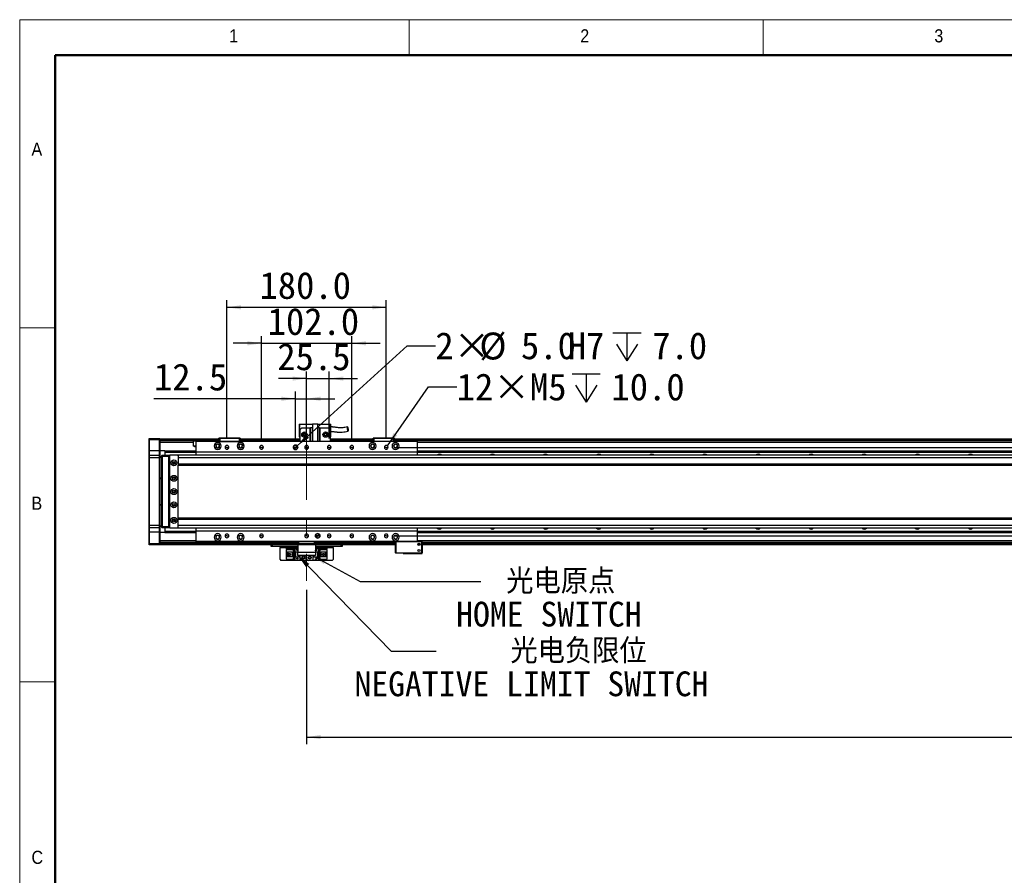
# Model space of a CAD drawing. Header units: millimetres. Extents: x 40 to 3320, y 40 to 2336.
# Tile 3 of 9: x 40 to 1152, y 1369 to 2336. Entities that reach past the tile are written whole.
import ezdxf

# ---------------------------------------------------------------- set-up
doc = ezdxf.new("R2010")
doc.units = ezdxf.units.MM
doc.header["$LTSCALE"] = 8
doc.linetypes.add('CENTERX2', pattern=[20.32, 12.7, -2.54, 2.54, -2.54])
doc.layers.add('DIMNS', color=7, linetype='Continuous')
doc.styles.add('SLDTEXTSTYLE1', font='Gothic.ttf', dxfattribs={"width": 0.913})
doc.styles.add('SLDTEXTSTYLE8', font='txt')
doc.styles.add('SLDTEXTSTYLE9', font='txt', dxfattribs={"bigfont": 'bigfont'})
doc.dimstyles.new('SLDDIMSTYLE0', dxfattribs={"dimtxt": 30.4, "dimasz": 16, "dimexe": 0, "dimexo": 0.0625, "dimgap": 7.6, "dimtad": 2, "dimdec": 1, "dimrnd": 1e-09, "dimzin": 4, "dimdsep": 46, "dimtxsty": 'SLDTEXTSTYLE8', "dimsah": 1, "dimcen": 0.09, "dimadec": 0, "dimazin": 1, "dimtfac": 1, "dimtdec": 1, "dimtofl": 0, "dimtmove": 0, "dimatfit": 3, "dimfxl": 0, "dimfrac": 2, "dimtolj": 1, "dimtzin": 12, "dimarcsym": 0})
doc.dimstyles.new('SLDDIMSTYLE1', dxfattribs={"dimtxt": 30.4, "dimasz": 16, "dimexe": 0, "dimexo": 0.0625, "dimgap": 7.6, "dimtad": 2, "dimdec": 1, "dimrnd": 1e-09, "dimzin": 4, "dimdsep": 46, "dimtxsty": 'SLDTEXTSTYLE8', "dimsah": 1, "dimcen": 0.09, "dimadec": 0, "dimazin": 1, "dimtfac": 1, "dimtdec": 1, "dimtmove": 0, "dimatfit": 0, "dimfxl": 0, "dimfrac": 2, "dimtolj": 1, "dimtzin": 12, "dimarcsym": 0})
doc.dimstyles.new('SLDDIMSTYLE2', dxfattribs={"dimtxt": 0.18, "dimasz": 16, "dimexe": 0, "dimexo": 0.0625, "dimgap": 0, "dimtad": 0, "dimtih": 1, "dimtoh": 1, "dimdec": 0, "dimrnd": 1e-09, "dimzin": 0, "dimdsep": 46, "dimtxsty": 'Standard', "dimsah": 1, "dimcen": 0.09, "dimadec": 0, "dimazin": 0, "dimtfac": 16, "dimtdec": 0, "dimtofl": 0, "dimtmove": 0, "dimatfit": 3, "dimfxl": 0, "dimfrac": 2, "dimtolj": 1, "dimtzin": 0, "dimarcsym": 0})
doc.dimstyles.new('SLDDIMSTYLE3', dxfattribs={"dimtxt": 30.4, "dimasz": 16, "dimexe": 0, "dimexo": 0.0625, "dimgap": 7.6, "dimtad": 2, "dimdec": 1, "dimrnd": 1e-09, "dimzin": 12, "dimdsep": 46, "dimtxsty": 'SLDTEXTSTYLE8', "dimsah": 1, "dimcen": 0.09, "dimadec": 0, "dimazin": 3, "dimtfac": 1, "dimtdec": 1, "dimtmove": 0, "dimatfit": 0, "dimfxl": 0, "dimfrac": 2, "dimtolj": 1, "dimtzin": 12, "dimarcsym": 0})
doc.dimstyles.new('SLDDIMSTYLE7', dxfattribs={"dimtxt": 30.4, "dimasz": 16, "dimexe": 0, "dimexo": 0.0625, "dimgap": 7.6, "dimtad": 0, "dimtih": 1, "dimtoh": 1, "dimdec": 1, "dimrnd": 1e-09, "dimzin": 4, "dimdsep": 46, "dimtxsty": 'SLDTEXTSTYLE8', "dimsah": 1, "dimcen": 0, "dimadec": 0, "dimazin": 1, "dimtfac": 1, "dimtdec": 1, "dimtofl": 0, "dimtmove": 0, "dimatfit": 3, "dimfxl": 0, "dimfrac": 2, "dimtolj": 1, "dimtzin": 12, "dimarcsym": 0})
doc.dimstyles.new('SLDDIMSTYLE8', dxfattribs={"dimtxt": 30.4, "dimasz": 16, "dimexe": 0, "dimexo": 0.0625, "dimgap": 7.6, "dimtad": 0, "dimtih": 1, "dimtoh": 1, "dimdec": 1, "dimrnd": 1e-09, "dimzin": 12, "dimdsep": 46, "dimtxsty": 'SLDTEXTSTYLE8', "dimsah": 1, "dimcen": 0, "dimadec": 0, "dimazin": 3, "dimtfac": 1, "dimtdec": 1, "dimtofl": 0, "dimtmove": 0, "dimatfit": 3, "dimfxl": 0, "dimfrac": 2, "dimtolj": 1, "dimtzin": 12, "dimarcsym": 0})

# ---------------------------------------------------------------- blocks, each defined once
blk = doc.blocks.new('_D_22')
at = {"layer": 'DIMNS'}
for p, q in [((313.2, 1970.4), (281.2, 1970.4)), ((313.2, 1863), (313.2, 1978.4)), ((313.2, 1970.4), (415.2, 1970.4)), ((415.2, 1863), (415.2, 1978.4)), ((415.2, 1970.4), (447.2, 1970.4))]:
    blk.add_line(p, q, dxfattribs=at)
for points in [[(313.2, 1970.4), (297.2, 1972.8), (297.2, 1968)], [(415.2, 1970.4), (431.2, 1968), (431.2, 1972.8)]]:
    blk.add_solid(points, dxfattribs=at)
at = {"layer": 'DIMNS', "insert": (320.1, 2010.3), "char_height": 30.4, "attachment_point": 1, "style": 'SLDTEXTSTYLE8'}
blk.add_mtext('102.0', dxfattribs=at)
blk = doc.blocks.new('_D_23')
at = {"layer": 'DIMNS'}
for p, q in [((274.2, 1863), (274.2, 2019.1)), ((454.2, 1863), (454.2, 2019.1)), ((274.2, 2011.1), (454.2, 2011.1))]:
    blk.add_line(p, q, dxfattribs=at)
for points in [[(274.2, 2011.1), (290.2, 2008.7), (290.2, 2013.5)], [(454.2, 2011.1), (438.2, 2013.5), (438.2, 2008.7)]]:
    blk.add_solid(points, dxfattribs=at)
at = {"layer": 'DIMNS', "insert": (310.9, 2051), "char_height": 30.4, "attachment_point": 1, "style": 'SLDTEXTSTYLE8'}
blk.add_mtext('180.0', dxfattribs=at)
blk = doc.blocks.new('_D_24')
at = {"layer": 'DIMNS'}
for p, q in [((2542.2, 1852.9), (2542.2, 1884.9)), ((464.3, 1852.9), (2550.2, 1852.9)), ((2542.2, 1852.9), (2542.2, 1752.9)), ((464.3, 1752.9), (2550.2, 1752.9)), ((2542.2, 1752.9), (2542.2, 1720.9))]:
    blk.add_line(p, q, dxfattribs=at)
for points in [[(2542.2, 1852.9), (2544.6, 1868.9), (2539.8, 1868.9)], [(2542.2, 1752.9), (2539.8, 1736.9), (2544.6, 1736.9)]]:
    blk.add_solid(points, dxfattribs=at)
at = {"layer": 'DIMNS', "insert": (2502.3, 1754.3), "char_height": 30.4, "attachment_point": 1, "rotation": 90, "style": 'SLDTEXTSTYLE8'}
blk.add_mtext('100.0', dxfattribs=at)
blk = doc.blocks.new('SW_SYMBOL_HOLE_DEPTH')
at = {"layer": 'DIMNS', "color": 0}
for p, q in [((0, 7000), (6400, 7000)), ((3200, 7000), (3200, 600)), ((800, 4440), (3200, 600)), ((5600, 4440), (3200, 600))]:
    blk.add_line(p, q, dxfattribs=at)
blk = doc.blocks.new('_D_25')
at = {"layer": 'DIMNS'}
for p, q in [((353.5, 1854.6), (477.6, 1967.7)), ((477.6, 1967.7), (509.6, 1967.7))]:
    blk.add_line(p, q, dxfattribs=at)
blk.add_solid([(353.5, 1854.6), (366.9, 1863.6), (363.7, 1867.1)], dxfattribs=at)
at = {"layer": 'DIMNS', "xscale": 0.004985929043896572, "yscale": 0.004985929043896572, "zscale": 0.004985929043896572}
blk.add_blockref('SW_SYMBOL_HOLE_DEPTH', (710.1, 1947.5), dxfattribs=at)
at = {"layer": 'DIMNS', "char_height": 30.4, "attachment_point": 1, "style": 'SLDTEXTSTYLE8'}
for s, insert in [('2×', (509.6, 1982.9)), ('%%c', (559.3, 1982.6)), ('5.0', (606.3, 1982.9)), ('H7', (659.2, 1982.9)), ('7.0', (754.6, 1982.9))]:
    blk.add_mtext(s, dxfattribs=dict(at, insert=insert))
blk = doc.blocks.new('_D_26')
at = {"layer": 'DIMNS'}
for p, q in [((455.4, 1854.6), (501.7, 1921.1)), ((501.7, 1921.1), (533.7, 1921.1))]:
    blk.add_line(p, q, dxfattribs=at)
blk.add_solid([(455.4, 1854.6), (466.5, 1866.4), (462.5, 1869.1)], dxfattribs=at)
at = {"layer": 'DIMNS', "xscale": 0.004985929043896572, "yscale": 0.004985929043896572, "zscale": 0.004985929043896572}
blk.add_blockref('SW_SYMBOL_HOLE_DEPTH', (664, 1901), dxfattribs=at)
at = {"layer": 'DIMNS', "char_height": 30.4, "attachment_point": 1, "style": 'SLDTEXTSTYLE8'}
for s, insert in [('12×M5', (533.7, 1936.4)), ('10.0', (708.5, 1936.4))]:
    blk.add_mtext(s, dxfattribs=dict(at, insert=insert))
blk = doc.blocks.new('_D_27')
at = {"layer": 'DIMNS'}
for p, q in [((364.2, 1863), (364.2, 1938.6)), ((389.7, 1863), (389.7, 1938.6)), ((364.2, 1930.6), (332.2, 1930.6)), ((364.2, 1930.6), (389.7, 1930.6)), ((389.7, 1930.6), (421.7, 1930.6))]:
    blk.add_line(p, q, dxfattribs=at)
for points in [[(364.2, 1930.6), (348.2, 1933), (348.2, 1928.2)], [(389.7, 1930.6), (405.7, 1928.2), (405.7, 1933)]]:
    blk.add_solid(points, dxfattribs=at)
at = {"layer": 'DIMNS', "insert": (331, 1970.5), "char_height": 30.4, "attachment_point": 1, "style": 'SLDTEXTSTYLE8'}
blk.add_mtext('25.5', dxfattribs=at)
blk = doc.blocks.new('_D_28')
at = {"layer": 'DIMNS'}
for p, q in [((351.7, 1863), (351.7, 1915.8)), ((364.2, 1905.2), (364.2, 1915.8)), ((351.7, 1907.8), (191.7, 1907.8)), ((351.7, 1907.8), (364.2, 1907.8)), ((364.2, 1907.8), (396.2, 1907.8))]:
    blk.add_line(p, q, dxfattribs=at)
for points in [[(351.7, 1907.8), (335.7, 1910.2), (335.7, 1905.4)], [(364.2, 1907.8), (380.2, 1905.4), (380.2, 1910.2)]]:
    blk.add_solid(points, dxfattribs=at)
at = {"layer": 'DIMNS', "insert": (191.7, 1947.6), "char_height": 30.4, "attachment_point": 1, "style": 'SLDTEXTSTYLE8'}
blk.add_mtext('12.5', dxfattribs=at)
blk = doc.blocks.new('_D_34')
at = {"layer": 'DIMNS'}
for p, q in [((2284.2, 1705.2), (2284.2, 1517.6)), ((364.2, 1691.8), (364.2, 1517.6)), ((364.2, 1525.6), (2284.2, 1525.6))]:
    blk.add_line(p, q, dxfattribs=at)
for points in [[(364.2, 1525.6), (380.2, 1523.2), (380.2, 1528)], [(2284.2, 1525.6), (2268.2, 1528), (2268.2, 1523.2)]]:
    blk.add_solid(points, dxfattribs=at)
at = {"layer": 'DIMNS', "insert": (1263.5, 1565.5), "char_height": 30.4, "attachment_point": 1, "style": 'SLDTEXTSTYLE8'}
blk.add_mtext('1920.0', dxfattribs=at)
blk = doc.blocks.new('SW_NOTE_8')
at = {"layer": 'DIMNS', "color": 0, "char_height": 28, "attachment_point": 2}
for s, insert, style in [(' 光电原点', (77.9, 14.1), 'SLDTEXTSTYLE9'), ('HOME SWITCH', (77, -22.9), 'SLDTEXTSTYLE8')]:
    blk.add_mtext(s, dxfattribs=dict(at, insert=insert, style=style))
blk = doc.blocks.new('SW_NOTE_9')
at = {"layer": 'DIMNS', "color": 0, "char_height": 28, "attachment_point": 2}
for s, insert, style in [('    光电负限位', (110.9, 14.3), 'SLDTEXTSTYLE9'), ('NEGATIVE LIMIT SWITCH', (107.6, -22.8), 'SLDTEXTSTYLE8')]:
    blk.add_mtext(s, dxfattribs=dict(at, insert=insert, style=style))
blk = doc.blocks.new('SW_DOWELSYMBOL_3')
at = {"linetype": 'Continuous', "lineweight": 18}
h = blk.add_hatch(color=0, dxfattribs=at)
edge = h.paths.add_edge_path(flags=0)
edge.add_arc((0, 0), 2.5, 180, 270)
edge.add_line((0, -2.5), (0, 0))
edge.add_line((0, 0), (-2.5, 0))
h = blk.add_hatch(color=0, dxfattribs=at)
edge = h.paths.add_edge_path(flags=0)
edge.add_arc((0, 0), 2.5, 0, 90)
edge.add_line((0, 2.5), (0, 0))
edge.add_line((0, 0), (2.5, 0))
at = {"layer": 'DIMNS', "color": 0}
blk.add_circle((0, 0), 2.5, dxfattribs=at)
blk = doc.blocks.new('SW_DOWELSYMBOL_4')
at = {"linetype": 'Continuous', "lineweight": 18}
h = blk.add_hatch(color=0, dxfattribs=at)
edge = h.paths.add_edge_path(flags=0)
edge.add_arc((0, 0), 2.5, 180, 270)
edge.add_line((0, -2.5), (0, 0))
edge.add_line((0, 0), (-2.5, 0))
h = blk.add_hatch(color=0, dxfattribs=at)
edge = h.paths.add_edge_path(flags=0)
edge.add_arc((0, 0), 2.5, 0, 90)
edge.add_line((0, 2.5), (0, 0))
edge.add_line((0, 0), (2.5, 0))
at = {"layer": 'DIMNS', "color": 0}
blk.add_circle((0, 0), 2.5, dxfattribs=at)

msp = doc.modelspace()

# ---------------------------------------------------------------- linework, layer by layer
at = {"color": 7, "linetype": 'Continuous', "lineweight": 18}
for p, q in [((3320, 2336), (40, 2336)), ((40, 2336), (40, 40)), ((480, 2296), (480, 2336)), ((880, 2336), (880, 2296)), ((80, 2296), (3280, 2296)), ((80, 2296), (80, 80)), ((80, 1988), (40, 1988)), ((40, 1588), (80, 1588))]:
    msp.add_line(p, q, dxfattribs=at)
at = {"color": 7, "linetype": 'Continuous', "lineweight": 50}
for p, q in [((3280, 2296), (80, 2296)), ((80, 2296), (80, 80))]:
    msp.add_line(p, q, dxfattribs=at)
at = {"color": 7, "linetype": 'Continuous', "lineweight": 25}
for p, q in [((355.65, 1879.19), (356.65, 1879.19)), ((355.65, 1879.19), (355.65, 1864.79)), ((356.65, 1872.79), (356.65, 1879.19)), ((356.65, 1879.19), (370.65, 1879.19)), ((358.65, 1874.79), (356.65, 1872.79)), ((356.65, 1872.79), (356.65, 1859.39)), ((358.65, 1874.79), (368.15, 1874.79)), ((368.15, 1859.39), (368.15, 1874.79)), ((368.15, 1874.79), (368.65, 1874.79)), ((368.65, 1874.79), (368.65, 1859.39)), ((370.65, 1874.79), (368.65, 1874.79)), ((370.65, 1879.39), (370.65, 1859.39)), ((370.65, 1879.39), (376.65, 1879.39)), ((376.65, 1859.39), (376.65, 1879.39)), ((376.65, 1879.19), (390.65, 1879.19)), ((378.65, 1874.79), (376.65, 1874.79)), ((378.65, 1859.39), (378.65, 1874.79)), ((378.65, 1874.79), (379.15, 1874.79)), ((379.15, 1874.79), (388.65, 1874.79)), ((379.15, 1874.79), (379.15, 1859.39)), ((390.65, 1872.79), (388.65, 1874.79)), ((390.65, 1879.19), (391.65, 1879.19)), ((390.65, 1879.19), (390.65, 1872.79)), ((390.65, 1872.79), (390.65, 1859.39)), ((391.65, 1864.79), (391.65, 1879.19)), ((186.15, 1862.59), (186.45, 1862.89)), ((186.15, 1861.39), (186.15, 1862.59)), ((186.15, 1861.39), (186.45, 1861.39)), ((186.15, 1848.89), (186.15, 1861.39)), ((186.45, 1862.89), (186.45, 1861.39)), ((186.45, 1862.89), (197.85, 1862.89)), ((186.45, 1861.39), (186.45, 1848.89)), ((197.85, 1861.39), (186.45, 1861.39)), ((197.85, 1861.39), (197.85, 1862.89)), ((197.85, 1862.89), (198.15, 1862.59)), ((197.85, 1848.89), (197.85, 1861.39)), ((197.85, 1861.39), (198.15, 1861.39)), ((198.15, 1862.59), (198.15, 1861.39)), ((198.15, 1862.39), (265.15, 1862.39)), ((198.15, 1861.39), (198.15, 1848.89)), ((265.15, 1860.39), (198.15, 1860.39)), ((236.52, 1858.39), (198.15, 1858.39)), ((236.52, 1854.29), (236.52, 1858.39)), ((489.15, 1859.39), (239.15, 1859.39)), ((239.15, 1859.39), (239.15, 1847.39)), ((265.15, 1863.09), (265.45, 1863.39)), ((265.15, 1859.39), (265.15, 1863.09)), ((266.15, 1863.09), (265.15, 1863.09)), ((266.15, 1859.39), (265.15, 1859.39)), ((265.15, 1859.39), (265.15, 1859.39)), ((265.45, 1863.39), (266.28, 1863.39)), ((266.15, 1863.09), (266.28, 1863.39)), ((266.15, 1863.09), (266.15, 1859.39)), ((288.15, 1863.09), (266.15, 1863.09)), ((266.15, 1859.39), (288.15, 1859.39)), ((266.28, 1863.39), (288.03, 1863.39)), ((288.15, 1863.09), (288.03, 1863.39)), ((288.03, 1863.39), (288.85, 1863.39)), ((288.15, 1859.39), (288.15, 1863.09)), ((289.15, 1863.09), (288.15, 1863.09)), ((289.15, 1859.39), (288.15, 1859.39)), ((288.85, 1863.39), (289.15, 1863.09)), ((289.15, 1863.09), (289.15, 1859.39)), ((289.15, 1862.39), (356.65, 1862.39)), ((356.65, 1860.39), (289.15, 1860.39)), ((289.15, 1859.39), (289.15, 1859.39)), ((304.15, 1862.69), (356.65, 1862.69)), ((304.15, 1862.69), (304.15, 1862.49)), ((304.15, 1862.49), (356.65, 1862.49)), ((304.15, 1862.39), (304.15, 1862.49)), ((355.65, 1864.79), (356.65, 1864.79)), ((390.65, 1864.79), (391.65, 1864.79)), ((390.65, 1862.69), (439.15, 1862.69)), ((390.65, 1862.49), (439.15, 1862.49)), ((390.65, 1862.39), (439.15, 1862.39)), ((439.15, 1860.39), (390.65, 1860.39)), ((439.15, 1863.09), (439.45, 1863.39)), ((439.15, 1859.39), (439.15, 1863.09)), ((440.15, 1863.09), (439.15, 1863.09)), ((439.45, 1863.39), (440.28, 1863.39)), ((440.15, 1863.09), (440.28, 1863.39)), ((440.15, 1863.09), (440.15, 1859.39)), ((462.15, 1863.09), (440.15, 1863.09)), ((440.28, 1863.39), (462.03, 1863.39)), ((462.15, 1863.09), (462.03, 1863.39)), ((462.03, 1863.39), (462.85, 1863.39)), ((462.15, 1859.39), (462.15, 1863.09)), ((463.15, 1863.09), (462.15, 1863.09)), ((462.85, 1863.39), (463.15, 1863.09)), ((463.15, 1863.09), (463.15, 1859.39)), ((463.15, 1862.69), (2185.15, 1862.69)), ((463.15, 1862.49), (2185.15, 1862.49)), ((463.15, 1862.39), (2185.15, 1862.39)), ((2185.15, 1860.39), (463.15, 1860.39)), ((489.15, 1859.39), (489.15, 1847.39)), ((186.15, 1848.89), (186.45, 1848.89)), ((186.15, 1843.59), (186.15, 1848.89)), ((186.45, 1848.89), (186.45, 1843.89)), ((197.85, 1848.89), (186.45, 1848.89)), ((197.85, 1843.89), (197.85, 1848.89)), ((197.85, 1848.89), (198.15, 1848.89)), ((198.15, 1848.89), (198.15, 1843.59)), ((204.15, 1848.89), (198.15, 1848.89)), ((204.15, 1848.89), (239.15, 1848.89)), ((204.15, 1848.89), (204.15, 1848.6)), ((204.15, 1848.6), (239.15, 1848.6)), ((204.15, 1848.6), (204.15, 1847.7)), ((204.15, 1847.7), (239.15, 1847.7)), ((204.15, 1847.7), (204.15, 1847.41)), ((204.15, 1847.41), (239.15, 1847.41)), ((204.15, 1847.41), (204.15, 1843.89)), ((239.15, 1854.29), (236.52, 1854.29)), ((489.15, 1847.39), (239.15, 1847.39)), ((239.15, 1847.39), (239.15, 1843.89)), ((274.15, 1852.89), (272.05, 1852.89)), ((274.15, 1852.89), (276.25, 1852.89)), ((313.15, 1852.89), (311.05, 1852.89)), ((313.15, 1852.89), (315.25, 1852.89)), ((351.65, 1852.89), (349.15, 1852.89)), ((351.65, 1852.89), (354.15, 1852.89)), ((364.15, 1852.89), (362.05, 1852.89)), ((364.15, 1852.89), (366.25, 1852.89)), ((389.65, 1852.89), (387.55, 1852.89)), ((389.65, 1852.89), (391.75, 1852.89)), ((415.15, 1852.89), (413.05, 1852.89)), ((415.15, 1852.89), (417.25, 1852.89)), ((454.15, 1852.89), (452.05, 1852.89)), ((454.15, 1852.89), (456.25, 1852.89)), ((489.15, 1848.89), (2159.15, 1848.89)), ((489.15, 1848.6), (2159.15, 1848.6)), ((489.15, 1847.7), (2159.15, 1847.7)), ((489.15, 1847.41), (2159.15, 1847.41)), ((489.15, 1847.39), (489.15, 1843.89)), ((186.45, 1843.89), (186.15, 1843.59)), ((186.15, 1840.89), (186.15, 1843.59)), ((186.15, 1764.89), (186.15, 1840.89)), ((186.45, 1840.89), (186.15, 1840.89)), ((186.45, 1843.89), (186.45, 1840.89)), ((186.45, 1843.89), (197.85, 1843.89)), ((186.45, 1840.89), (186.45, 1764.89)), ((197.85, 1840.89), (186.45, 1840.89)), ((197.85, 1840.89), (197.85, 1843.89)), ((197.85, 1843.89), (198.15, 1843.59)), ((197.85, 1764.89), (197.85, 1840.89)), ((197.85, 1840.89), (198.15, 1840.89)), ((198.15, 1843.59), (198.15, 1840.89)), ((198.15, 1842.39), (200.65, 1842.39)), ((200.65, 1841.39), (198.15, 1841.39)), ((198.15, 1840.89), (198.15, 1764.89)), ((200.65, 1843.59), (200.95, 1843.89)), ((200.65, 1842.39), (200.65, 1843.59)), ((200.65, 1763.39), (200.65, 1842.39)), ((200.65, 1842.39), (200.95, 1842.39)), ((200.95, 1843.89), (200.95, 1842.39)), ((200.95, 1843.89), (208.15, 1843.89)), ((200.95, 1842.39), (200.95, 1763.39)), ((208.15, 1842.39), (200.95, 1842.39)), ((208.15, 1843.89), (208.15, 1842.39)), ((208.15, 1843.89), (209.65, 1843.89)), ((209.35, 1843.59), (208.15, 1843.59)), ((208.15, 1842.39), (208.15, 1763.39)), ((209.15, 1841.89), (208.65, 1841.89)), ((208.65, 1841.89), (208.65, 1763.89)), ((209.65, 1843.89), (209.15, 1843.39)), ((209.15, 1843.39), (209.15, 1762.39)), ((218.65, 1843.89), (209.65, 1843.89)), ((215.3, 1835.89), (213.01, 1835.89)), ((219.15, 1843.39), (218.65, 1843.89)), ((2429.65, 1843.89), (219.15, 1843.89)), ((219.15, 1843.89), (219.15, 1843.39)), ((219.15, 1843.25), (219.15, 1843.39)), ((219.15, 1843.25), (219.15, 1840.89)), ((2430.15, 1840.89), (219.15, 1840.89)), ((219.15, 1840.89), (219.15, 1833.89)), ((2430.15, 1833.89), (219.15, 1833.89)), ((219.15, 1833.89), (219.15, 1832.89)), ((219.15, 1832.89), (2430.15, 1832.89)), ((219.15, 1772.89), (219.15, 1832.89)), ((198.15, 1818.39), (200.65, 1818.39)), ((200.65, 1817.39), (198.15, 1817.39)), ((198.15, 1788.39), (200.65, 1788.39)), ((200.65, 1787.39), (198.15, 1787.39)), ((213.01, 1769.89), (215.3, 1769.89)), ((2430.15, 1772.89), (219.15, 1772.89)), ((219.15, 1771.89), (219.15, 1772.89)), ((219.15, 1771.89), (2430.15, 1771.89)), ((219.15, 1764.89), (219.15, 1771.89)), ((186.15, 1762.19), (186.15, 1764.89)), ((186.45, 1764.89), (186.15, 1764.89)), ((186.45, 1761.89), (186.15, 1762.19)), ((186.15, 1756.89), (186.15, 1762.19)), ((186.45, 1764.89), (186.45, 1761.89)), ((186.45, 1764.89), (197.85, 1764.89)), ((197.85, 1761.89), (186.45, 1761.89)), ((186.45, 1761.89), (186.45, 1756.89)), ((197.85, 1761.89), (197.85, 1764.89)), ((197.85, 1764.89), (198.15, 1764.89)), ((197.85, 1761.89), (198.15, 1762.19)), ((197.85, 1756.89), (197.85, 1761.89)), ((198.15, 1764.89), (198.15, 1762.19)), ((198.15, 1764.39), (200.65, 1764.39)), ((200.65, 1763.39), (198.15, 1763.39)), ((198.15, 1762.19), (198.15, 1756.89)), ((200.65, 1762.19), (200.65, 1763.39)), ((200.65, 1763.39), (200.95, 1763.39)), ((200.65, 1762.19), (200.95, 1761.89)), ((200.95, 1763.39), (200.95, 1761.89)), ((200.95, 1763.39), (208.15, 1763.39)), ((208.15, 1761.89), (200.95, 1761.89)), ((204.15, 1761.89), (204.15, 1758.37)), ((204.15, 1758.37), (239.15, 1758.37)), ((204.15, 1758.37), (204.15, 1758.08)), ((204.15, 1758.08), (239.15, 1758.08)), ((204.15, 1758.08), (204.15, 1757.18)), ((208.15, 1763.39), (208.15, 1761.89)), ((208.15, 1762.19), (209.35, 1762.19)), ((209.65, 1761.89), (208.15, 1761.89)), ((208.65, 1763.89), (209.15, 1763.89)), ((209.15, 1762.39), (209.65, 1761.89)), ((209.65, 1761.89), (218.65, 1761.89)), ((218.65, 1761.89), (219.15, 1762.39)), ((219.15, 1762.53), (219.15, 1764.89)), ((219.15, 1764.89), (2430.15, 1764.89)), ((219.15, 1762.39), (219.15, 1762.53)), ((219.15, 1761.89), (219.15, 1762.39)), ((219.15, 1761.89), (2429.65, 1761.89)), ((239.15, 1761.89), (239.15, 1758.39)), ((489.15, 1758.39), (239.15, 1758.39)), ((239.15, 1758.39), (239.15, 1746.39)), ((489.15, 1761.89), (489.15, 1758.39)), ((489.15, 1758.39), (489.15, 1746.39)), ((489.15, 1758.37), (2159.15, 1758.37)), ((489.15, 1758.08), (2159.15, 1758.08)), ((186.45, 1756.89), (186.15, 1756.89)), ((186.15, 1744.39), (186.15, 1756.89)), ((197.85, 1756.89), (186.45, 1756.89)), ((186.45, 1756.89), (186.45, 1744.39)), ((198.15, 1756.89), (197.85, 1756.89)), ((197.85, 1744.39), (197.85, 1756.89)), ((198.15, 1756.89), (198.15, 1744.39)), ((204.15, 1756.88), (198.15, 1756.88)), ((204.15, 1757.18), (239.15, 1757.18)), ((204.15, 1757.18), (204.15, 1756.88)), ((204.15, 1756.88), (239.15, 1756.88)), ((489.15, 1746.39), (239.15, 1746.39)), ((274.15, 1752.89), (272.05, 1752.89)), ((274.15, 1752.89), (276.25, 1752.89)), ((313.15, 1752.89), (311.05, 1752.89)), ((313.15, 1752.89), (315.25, 1752.89)), ((354.15, 1744.39), (354.15, 1746.39)), ((355.15, 1746.39), (355.15, 1744.39)), ((364.15, 1752.89), (362.05, 1752.89)), ((364.15, 1752.89), (366.25, 1752.89)), ((373.15, 1744.39), (373.15, 1746.39)), ((376.65, 1752.89), (374.15, 1752.89)), ((374.15, 1746.39), (374.15, 1744.39)), ((376.65, 1752.89), (379.15, 1752.89)), ((389.65, 1752.89), (387.55, 1752.89)), ((389.65, 1752.89), (391.75, 1752.89)), ((415.15, 1752.89), (413.05, 1752.89)), ((415.15, 1752.89), (417.25, 1752.89)), ((454.15, 1752.89), (452.05, 1752.89)), ((454.15, 1752.89), (456.25, 1752.89)), ((464.95, 1746.39), (464.65, 1746.09)), ((464.95, 1746.09), (465.08, 1746.39)), ((489.15, 1757.18), (2159.15, 1757.18)), ((489.15, 1756.88), (2159.15, 1756.88)), ((489.15, 1746.69), (494.65, 1746.69)), ((489.15, 1746.39), (494.23, 1746.39)), ((494.35, 1746.09), (494.23, 1746.39)), ((494.23, 1746.39), (494.35, 1746.39)), ((494.65, 1746.09), (494.35, 1746.39)), ((494.65, 1746.09), (494.65, 1746.69)), ((186.45, 1744.39), (186.15, 1744.39)), ((186.15, 1743.19), (186.15, 1744.39)), ((186.45, 1742.89), (186.15, 1743.19)), ((186.45, 1744.39), (186.45, 1742.89)), ((186.45, 1744.39), (197.85, 1744.39)), ((197.85, 1742.89), (186.45, 1742.89)), ((197.85, 1742.89), (197.85, 1744.39)), ((198.15, 1744.39), (197.85, 1744.39)), ((198.15, 1743.19), (197.85, 1742.89)), ((354.15, 1745.38), (198.15, 1745.38)), ((198.15, 1744.39), (198.15, 1743.19)), ((198.15, 1743.19), (198.15, 1742.89)), ((354.15, 1742.89), (198.15, 1742.89)), ((324.15, 1740.89), (324.15, 1742.89)), ((325.15, 1740.89), (324.15, 1740.89)), ((325.15, 1742.89), (325.15, 1740.89)), ((354.15, 1740.89), (325.15, 1740.89)), ((334.15, 1740.89), (334.15, 1739.89)), ((334.15, 1726.09), (334.15, 1739.89)), ((341.45, 1737.79), (341.45, 1738.59)), ((341.45, 1738.59), (350.65, 1738.59)), ((349.75, 1737.79), (341.45, 1737.79)), ((341.45, 1737.79), (341.45, 1737.29)), ((349.25, 1737.29), (341.45, 1737.29)), ((341.45, 1734.69), (341.45, 1737.29)), ((349.25, 1737.29), (349.75, 1737.79)), ((349.25, 1726.49), (349.25, 1737.29)), ((349.75, 1725.99), (349.75, 1737.79)), ((350.65, 1738.59), (354.15, 1738.59)), ((350.65, 1738.59), (350.65, 1734.89)), ((353.05, 1737.09), (353.25, 1737.09)), ((353.65, 1735.89), (353.05, 1737.09)), ((353.25, 1737.49), (354.05, 1737.49)), ((353.25, 1737.09), (353.25, 1737.49)), ((354.15, 1736.89), (353.65, 1735.89)), ((354.05, 1737.49), (354.05, 1737.09)), ((354.05, 1737.09), (354.15, 1737.09)), ((355.15, 1744.39), (354.15, 1744.39)), ((354.15, 1742.89), (354.15, 1744.39)), ((374.15, 1742.89), (354.15, 1742.89)), ((354.15, 1742.89), (354.15, 1734.39)), ((373.15, 1744.39), (355.15, 1744.39)), ((374.15, 1744.39), (373.15, 1744.39)), ((464.65, 1745.38), (374.15, 1745.38)), ((374.15, 1744.39), (374.15, 1742.89)), ((374.15, 1742.89), (374.15, 1734.39)), ((464.65, 1742.89), (374.15, 1742.89)), ((403.15, 1740.89), (374.15, 1740.89)), ((374.15, 1738.59), (377.65, 1738.59)), ((374.15, 1736.49), (374.65, 1737.49)), ((374.25, 1736.29), (374.15, 1736.29)), ((374.25, 1735.89), (374.25, 1736.29)), ((375.05, 1735.89), (374.25, 1735.89)), ((374.65, 1737.49), (375.25, 1736.29)), ((375.05, 1736.29), (375.05, 1735.89)), ((375.25, 1736.29), (375.05, 1736.29)), ((377.65, 1734.89), (377.65, 1738.59)), ((377.65, 1738.59), (386.85, 1738.59)), ((386.85, 1737.79), (378.55, 1737.79)), ((378.55, 1737.79), (379.05, 1737.29)), ((378.55, 1737.79), (378.55, 1725.99)), ((379.05, 1737.29), (379.05, 1726.49)), ((386.85, 1737.29), (379.05, 1737.29)), ((386.85, 1738.59), (386.85, 1737.79)), ((386.85, 1737.29), (386.85, 1737.79)), ((386.85, 1737.29), (386.85, 1734.69)), ((394.15, 1739.89), (394.15, 1740.89)), ((394.15, 1739.89), (394.15, 1726.09)), ((403.15, 1740.89), (403.15, 1742.89)), ((404.15, 1740.89), (403.15, 1740.89)), ((404.15, 1742.89), (404.15, 1740.89)), ((464.65, 1733.69), (464.65, 1746.09)), ((464.95, 1746.09), (464.65, 1746.09)), ((464.95, 1746.09), (464.95, 1733.69)), ((494.35, 1746.09), (464.95, 1746.09)), ((492.3, 1742.89), (490.01, 1742.89)), ((494.35, 1733.69), (494.35, 1746.09)), ((494.65, 1746.09), (494.35, 1746.09)), ((494.65, 1746.09), (494.65, 1733.69)), ((2155.65, 1745.38), (494.65, 1745.38)), ((2155.65, 1742.89), (494.65, 1742.89)), ((334.15, 1726.09), (335.15, 1725.09)), ((393.15, 1725.09), (335.15, 1725.09)), ((341.45, 1734.69), (347.65, 1734.69)), ((341.45, 1729.09), (341.45, 1734.69)), ((347.65, 1729.09), (341.45, 1729.09)), ((341.45, 1726.49), (341.45, 1729.09)), ((341.45, 1726.49), (349.25, 1726.49)), ((341.45, 1726.49), (341.45, 1725.99)), ((341.45, 1725.99), (349.75, 1725.99)), ((341.45, 1725.19), (341.45, 1725.99)), ((350.65, 1725.19), (341.45, 1725.19)), ((342.75, 1729.09), (342.75, 1734.69)), ((343.25, 1734.34), (343.25, 1734.69)), ((347.65, 1734.34), (343.25, 1734.34)), ((343.25, 1729.44), (343.25, 1734.34)), ((343.25, 1729.09), (343.25, 1729.44)), ((343.25, 1729.44), (347.65, 1729.44)), ((346.05, 1732.69), (344.21, 1732.69)), ((344.21, 1732.69), (344.21, 1731.09)), ((344.21, 1731.09), (346.05, 1731.09)), ((346.05, 1732.69), (346.05, 1731.09)), ((347.65, 1734.69), (347.65, 1729.09)), ((349.75, 1725.99), (349.25, 1726.49)), ((350.65, 1734.89), (354.15, 1734.89)), ((350.65, 1734.89), (350.65, 1728.89)), ((350.65, 1728.89), (350.65, 1725.19)), ((356.65, 1728.89), (350.65, 1728.89)), ((356.65, 1725.19), (350.65, 1725.19)), ((351.15, 1734.89), (351.15, 1728.89)), ((351.45, 1734.89), (351.45, 1728.89)), ((353.05, 1727.49), (353.25, 1727.49)), ((353.65, 1726.29), (353.05, 1727.49)), ((353.25, 1727.89), (354.05, 1727.89)), ((353.25, 1727.49), (353.25, 1727.89)), ((354.25, 1727.49), (353.65, 1726.29)), ((354.05, 1727.89), (354.05, 1727.49)), ((354.05, 1727.49), (354.25, 1727.49)), ((354.15, 1734.39), (374.15, 1734.39)), ((354.15, 1730.89), (354.15, 1734.39)), ((374.15, 1730.89), (354.15, 1730.89)), ((355.85, 1728.89), (355.85, 1730.89)), ((356.15, 1728.89), (356.15, 1730.89)), ((356.65, 1730.89), (356.65, 1728.89)), ((356.65, 1728.89), (356.65, 1725.19)), ((362.15, 1725.19), (356.65, 1725.19)), ((364.15, 1727.19), (364.15, 1730.89)), ((371.65, 1725.19), (366.15, 1725.19)), ((371.65, 1728.89), (371.65, 1730.89)), ((371.65, 1725.19), (371.65, 1728.89)), ((377.65, 1728.89), (371.65, 1728.89)), ((377.65, 1725.19), (371.65, 1725.19)), ((372.15, 1730.89), (372.15, 1728.89)), ((372.45, 1730.89), (372.45, 1728.89)), ((374.05, 1726.69), (374.65, 1727.89)), ((374.25, 1726.69), (374.05, 1726.69)), ((374.15, 1734.89), (377.65, 1734.89)), ((374.15, 1734.39), (374.15, 1730.89)), ((374.25, 1726.29), (374.25, 1726.69)), ((375.05, 1726.29), (374.25, 1726.29)), ((374.65, 1727.89), (375.25, 1726.69)), ((375.05, 1726.69), (375.05, 1726.29)), ((375.25, 1726.69), (375.05, 1726.69)), ((376.85, 1728.89), (376.85, 1734.89)), ((377.15, 1728.89), (377.15, 1734.89)), ((377.65, 1728.89), (377.65, 1734.89)), ((377.65, 1725.19), (377.65, 1728.89)), ((386.85, 1725.19), (377.65, 1725.19)), ((379.05, 1726.49), (378.55, 1725.99)), ((378.55, 1725.99), (386.85, 1725.99)), ((379.05, 1726.49), (386.85, 1726.49)), ((380.65, 1734.69), (386.85, 1734.69)), ((380.65, 1729.09), (380.65, 1734.69)), ((385.05, 1734.34), (380.65, 1734.34)), ((380.65, 1729.44), (385.05, 1729.44)), ((386.85, 1729.09), (380.65, 1729.09)), ((384.09, 1732.69), (382.25, 1732.69)), ((382.25, 1731.09), (382.25, 1732.69)), ((382.25, 1731.09), (384.09, 1731.09)), ((384.09, 1731.09), (384.09, 1732.69)), ((385.05, 1734.69), (385.05, 1734.34)), ((385.05, 1734.34), (385.05, 1729.44)), ((385.05, 1729.44), (385.05, 1729.09)), ((385.55, 1734.69), (385.55, 1729.09)), ((386.85, 1734.69), (386.85, 1729.09)), ((386.85, 1729.09), (386.85, 1726.49)), ((386.85, 1725.99), (386.85, 1726.49)), ((386.85, 1725.99), (386.85, 1725.19)), ((393.15, 1725.09), (394.15, 1726.09)), ((464.95, 1733.39), (464.65, 1733.69)), ((464.65, 1733.69), (464.95, 1733.69)), ((464.95, 1733.69), (494.35, 1733.69)), ((464.95, 1733.69), (465.08, 1733.39)), ((465.08, 1733.39), (464.95, 1733.39)), ((494.23, 1733.39), (465.08, 1733.39)), ((473.15, 1733.09), (473.15, 1733.39)), ((473.15, 1733.09), (494.65, 1733.09)), ((494.35, 1733.69), (494.23, 1733.39)), ((494.35, 1733.39), (494.23, 1733.39)), ((494.35, 1733.69), (494.65, 1733.69)), ((494.65, 1733.69), (494.35, 1733.39)), ((494.65, 1733.09), (494.65, 1733.69))]:
    msp.add_line(p, q, dxfattribs=at)
at = {"color": 8, "linetype": 'Continuous', "lineweight": 25}
for p, q in [((265.15, 1861.89), (198.15, 1861.89)), ((356.65, 1861.89), (289.15, 1861.89)), ((439.15, 1861.89), (390.65, 1861.89)), ((2185.15, 1861.89), (463.15, 1861.89)), ((2159.15, 1858.39), (489.15, 1858.39)), ((239.15, 1747.38), (198.15, 1747.38)), ((2159.15, 1747.38), (489.15, 1747.38)), ((354.15, 1743.89), (198.15, 1743.89)), ((334.15, 1739.89), (354.15, 1739.89)), ((464.65, 1743.89), (374.15, 1743.89)), ((374.15, 1739.89), (394.15, 1739.89)), ((492.3, 1743.89), (490.01, 1743.89)), ((2155.65, 1743.89), (494.65, 1743.89))]:
    msp.add_line(p, q, dxfattribs=at)
at = {"color": 7, "linetype": 'Continuous', "lineweight": 25}
for centre, radius in [((361.65, 1867.29), 3), ((361.65, 1867.29), 1.7), ((361.65, 1867.29), 1.6), ((385.65, 1867.29), 3), ((385.65, 1867.29), 1.7), ((385.65, 1867.29), 1.6), ((214.15, 1835.39), 3.36), ((214.15, 1835.39), 1.7), ((214.15, 1835.39), 1.25), ((214.15, 1817.89), 3.36), ((214.15, 1817.89), 1.7), ((214.15, 1817.89), 1.25), ((214.15, 1802.89), 3.36), ((214.15, 1802.89), 1.7), ((214.15, 1802.89), 1.25), ((214.15, 1787.89), 3.36), ((214.15, 1787.89), 1.7), ((214.15, 1787.89), 1.25), ((214.15, 1770.39), 3.36), ((214.15, 1770.39), 1.7), ((214.15, 1770.39), 1.25), ((491.15, 1743.39), 1.25), ((491.15, 1736.39), 1.25), ((360.65, 1728.39), 1.75), ((360.65, 1728.39), 1.25), ((367.65, 1728.39), 1.75), ((367.65, 1728.39), 1.25)]:
    msp.add_circle(centre, radius, dxfattribs=at)
for centre, radius, start, end in [((263.65, 1854.39), 4, 0, 180), ((289.65, 1854.39), 4, 0, 180), ((438.65, 1854.39), 4, 0, 180), ((464.65, 1854.39), 4, 0, 180), ((263.65, 1854.39), 4, 180, 0), ((263.65, 1854.39), 2.25, 0, 180), ((263.65, 1854.39), 2.25, 180, 0), ((263.65, 1854.39), 2, 90, 270), ((263.65, 1854.39), 2, 270, 90), ((274.15, 1852.89), 2.1, 0, 180), ((274.15, 1852.89), 2.1, 180, 0), ((289.65, 1854.39), 4, 180, 0), ((289.65, 1854.39), 2.25, 0, 180), ((289.65, 1854.39), 2.25, 180, 0), ((289.65, 1854.39), 2, 90, 270), ((289.65, 1854.39), 2, 270, 90), ((313.15, 1852.89), 2.1, 0, 180), ((313.15, 1852.89), 2.1, 180, 0), ((351.65, 1852.89), 2.5, 0, 180), ((351.65, 1852.89), 2.5, 180, 0), ((364.15, 1852.89), 2.1, 0, 180), ((364.15, 1852.89), 2.1, 180, 0), ((389.65, 1852.89), 2.1, 0, 180), ((389.65, 1852.89), 2.1, 180, 0), ((415.15, 1852.89), 2.1, 0, 180), ((415.15, 1852.89), 2.1, 180, 0), ((438.65, 1854.39), 4, 180, 0), ((438.65, 1854.39), 2.25, 0, 180), ((438.65, 1854.39), 2.25, 180, 0), ((438.65, 1854.39), 2, 90, 270), ((438.65, 1854.39), 2, 270, 90), ((454.15, 1852.89), 2.1, 0, 180), ((454.15, 1852.89), 2.1, 180, 0), ((464.65, 1854.39), 4, 180, 0), ((464.65, 1854.39), 2.25, 0, 180), ((464.65, 1854.39), 2.25, 180, 0), ((464.65, 1854.39), 2, 90, 270), ((464.65, 1854.39), 2, 270, 90), ((514.15, 1841.39), 3.75, 41.71072, 138.28928), ((574.15, 1841.39), 3.75, 41.71072, 138.28928), ((634.15, 1841.39), 3.75, 41.71072, 138.28928), ((694.15, 1841.39), 3.75, 41.71072, 138.28928), ((754.15, 1841.39), 3.75, 41.71072, 138.28928), ((814.15, 1841.39), 3.75, 41.71072, 138.28928), ((874.15, 1841.39), 3.75, 41.71072, 138.28928), ((934.15, 1841.39), 3.75, 41.71072, 138.28928), ((994.15, 1841.39), 3.75, 41.71072, 138.28928), ((1054.15, 1841.39), 3.75, 41.71072, 138.28928), ((1114.15, 1841.39), 3.75, 41.71072, 138.28928), ((514.15, 1764.38), 3.75, 221.71072, 318.28928), ((574.15, 1764.38), 3.75, 221.71072, 318.28928), ((634.15, 1764.38), 3.75, 221.71072, 318.28928), ((694.15, 1764.38), 3.75, 221.71072, 318.28928), ((754.15, 1764.38), 3.75, 221.71072, 318.28928), ((814.15, 1764.38), 3.75, 221.71072, 318.28928), ((874.15, 1764.38), 3.75, 221.71072, 318.28928), ((934.15, 1764.38), 3.75, 221.71072, 318.28928), ((994.15, 1764.38), 3.75, 221.71072, 318.28928), ((1054.15, 1764.38), 3.75, 221.71072, 318.28928), ((1114.15, 1764.38), 3.75, 221.71072, 318.28928), ((263.65, 1751.38), 4, 0, 180), ((263.65, 1751.38), 4, 180, 0), ((263.65, 1751.38), 2.25, 0, 180), ((263.65, 1751.38), 2.25, 180, 0), ((263.65, 1751.38), 2, 90, 270), ((263.65, 1751.38), 2, 270, 90), ((274.15, 1752.89), 2.1, 0, 180), ((274.15, 1752.89), 2.1, 180, 0), ((289.65, 1751.38), 4, 0, 180), ((289.65, 1751.38), 4, 180, 0), ((289.65, 1751.38), 2.25, 0, 180), ((289.65, 1751.38), 2.25, 180, 0), ((289.65, 1751.38), 2, 90, 270), ((289.65, 1751.38), 2, 270, 90), ((313.15, 1752.89), 2.1, 0, 180), ((313.15, 1752.89), 2.1, 180, 0), ((364.15, 1752.89), 2.1, 0, 180), ((364.15, 1752.89), 2.1, 180, 0), ((376.65, 1752.89), 2.5, 0, 180), ((376.65, 1752.89), 2.5, 180, 0), ((389.65, 1752.89), 2.1, 0, 180), ((389.65, 1752.89), 2.1, 180, 0), ((415.15, 1752.89), 2.1, 0, 180), ((415.15, 1752.89), 2.1, 180, 0), ((438.65, 1751.38), 4, 0, 180), ((438.65, 1751.38), 4, 180, 0), ((438.65, 1751.38), 2.25, 0, 180), ((438.65, 1751.38), 2.25, 180, 0), ((438.65, 1751.38), 2, 90, 270), ((438.65, 1751.38), 2, 270, 90), ((454.15, 1752.89), 2.1, 0, 180), ((454.15, 1752.89), 2.1, 180, 0), ((464.65, 1751.38), 4, 0, 180), ((464.65, 1751.38), 4, 180, 0), ((464.65, 1751.38), 2.25, 0, 180), ((464.65, 1751.38), 2.25, 180, 0), ((464.65, 1751.38), 2, 90, 270), ((464.65, 1751.38), 2, 270, 90), ((362.15, 1727.19), 2, 270, 0), ((366.15, 1727.19), 2, 180, 270)]:
    msp.add_arc(centre, radius, start, end, dxfattribs=at)
for points, knots in [([(410.4, 1875.94), (409.35, 1875.77), (407.53, 1875.49), (405.15, 1875.11), (403.34, 1874.97), (401.76, 1874.94), (399.99, 1875.02), (398.13, 1875.24), (396.24, 1875.53), (394.72, 1875.75), (393.3, 1875.89), (392.35, 1875.94), (391.8, 1875.92), (391.65, 1875.91)], [0, 0, 0, 0, 0.1728202, 0.301208, 0.3945075, 0.4621979, 0.5503029, 0.6704384, 0.754268, 0.8531345, 0.9124958, 0.9778865, 1, 1, 1, 1]), ([(391.65, 1870.9), (392.02, 1870.92), (392.91, 1870.96), (394.28, 1870.78), (395.7, 1870.58), (396.97, 1870.39), (398.08, 1870.24), (399.03, 1870.13), (400.27, 1870.02), (402.1, 1869.95), (404.7, 1870.04), (407.7, 1870.46), (409.84, 1870.81), (410.97, 1871)], [0, 0, 0, 0, 0.0561689, 0.1350523, 0.2093725, 0.2758307, 0.3326395, 0.378842, 0.4216809, 0.5224874, 0.6560404, 0.8185898, 1, 1, 1, 1]), ([(410.01, 1874.78), (410.04, 1875.03), (410.09, 1875.53), (410.27, 1875.93), (410.49, 1875.97), (410.73, 1875.69), (410.94, 1875.18), (411.13, 1874.49), (411.27, 1873.68), (411.35, 1872.84), (411.35, 1872.06), (411.28, 1871.44), (411.14, 1871.05), (410.94, 1870.96), (410.74, 1871.07), (410.55, 1871.41), (410.38, 1871.94), (410.23, 1872.68), (410.11, 1873.42), (410.04, 1873.97), (410.01, 1874.23), (410, 1874.31), (410, 1874.33), (410, 1874.41), (410, 1874.56), (410.01, 1874.7), (410.01, 1874.78)], [0, 0, 0, 0, 0.0648175, 0.1297795, 0.1897322, 0.2426188, 0.2944131, 0.3462433, 0.3987242, 0.4521997, 0.5066014, 0.5614525, 0.6160519, 0.6697725, 0.7270689, 0.7653775, 0.8036915, 0.8589092, 0.9142292, 0.9495547, 0.9640014, 0.9648511, 0.9657591, 0.9687105, 0.9805281, 1, 1, 1, 1]), ([(236.52, 1858.39), (236.51, 1858.62), (236.51, 1859.07), (236.5, 1859.62), (236.6, 1860.02), (236.82, 1860.25), (237.17, 1860.35), (237.61, 1860.38), (238.13, 1860.39), (238.67, 1860.39), (239.16, 1860.35), (239.52, 1860.23), (239.72, 1859.99), (239.79, 1859.71), (239.8, 1859.48), (239.8, 1859.39)], [0, 0, 0, 0, 0.0993954, 0.1988604, 0.276023, 0.3535476, 0.4229729, 0.4944056, 0.5724472, 0.6539444, 0.7356392, 0.8141555, 0.8853017, 0.9548881, 1, 1, 1, 1]), ([(361.44, 1866.16), (361.31, 1866.18), (361.05, 1866.22), (360.72, 1866.45), (360.46, 1866.77), (360.31, 1867.17), (360.29, 1867.61), (360.43, 1868.05), (360.69, 1868.42), (360.93, 1868.58), (361.05, 1868.66)], [0, 0, 0, 0, 0.1153599, 0.2312613, 0.351784, 0.4770115, 0.6065234, 0.7402446, 0.8783588, 1, 1, 1, 1]), ([(361.65, 1866.14), (361.66, 1866.14), (361.78, 1866.14), (362.02, 1866.18), (362.33, 1866.34), (362.59, 1866.58), (362.75, 1866.9), (362.82, 1867.24), (362.78, 1867.6), (362.64, 1867.92), (362.4, 1868.18), (362.1, 1868.37), (361.76, 1868.45), (361.4, 1868.43), (361.07, 1868.3), (360.8, 1868.08), (360.6, 1867.79), (360.5, 1867.45), (360.5, 1867.09), (360.61, 1866.76), (360.82, 1866.47), (361.1, 1866.25), (361.33, 1866.19), (361.44, 1866.16)], [0, 0, 0, 0, 0.0017237, 0.0516362, 0.1015511, 0.1514626, 0.2013762, 0.2512932, 0.3012071, 0.3511188, 0.4010326, 0.4509465, 0.5008641, 0.5507759, 0.6006876, 0.6506013, 0.7005176, 0.7504323, 0.8003436, 0.8502558, 0.9001708, 0.9500864, 1, 1, 1, 1]), ([(362.26, 1868.66), (362.39, 1868.57), (362.66, 1868.39), (362.92, 1867.96), (363.03, 1867.49), (362.97, 1867.02), (362.76, 1866.61), (362.43, 1866.32), (362.11, 1866.19), (361.92, 1866.16), (361.87, 1866.16)], [0, 0, 0, 0, 0.140799, 0.2880652, 0.4304361, 0.5679425, 0.7005945, 0.8284725, 0.9515828, 1, 1, 1, 1]), ([(385.53, 1866.16), (385.47, 1866.16), (385.28, 1866.17), (384.95, 1866.28), (384.61, 1866.55), (384.37, 1866.93), (384.28, 1867.39), (384.35, 1867.88), (384.59, 1868.32), (384.86, 1868.56), (385.03, 1868.65), (385.05, 1868.66)], [0, 0, 0, 0, 0.04883896, 0.16802443, 0.29192245, 0.4205438, 0.55395788, 0.69216473, 0.83492927, 0.98191113, 1, 1, 1, 1]), ([(385.44, 1866.16), (385.31, 1866.2), (385.06, 1866.27), (384.79, 1866.51), (384.62, 1866.75), (384.52, 1867.02), (384.5, 1867.23), (384.51, 1867.36), (384.51, 1867.39), (384.51, 1867.39), (384.51, 1867.4), (384.51, 1867.4), (384.51, 1867.4), (384.51, 1867.4)], [0, 0, 0, 0, 0.2369287, 0.4416975, 0.6142418, 0.7545068, 0.9380793, 0.982965, 0.9897866, 0.995206, 0.9975495, 0.9997672, 1, 1, 1, 1]), ([(385.87, 1866.16), (386.01, 1866.18), (386.29, 1866.23), (386.64, 1866.49), (386.89, 1866.83), (387.01, 1867.24), (387, 1867.67), (386.86, 1868.07), (386.61, 1868.42), (386.38, 1868.58), (386.26, 1868.66)], [0, 0, 0, 0, 0.1248064, 0.2498401, 0.3748582, 0.4998565, 0.6248413, 0.7498256, 0.8748293, 1, 1, 1, 1]), ([(239.15, 1853.91), (239.03, 1853.84), (238.74, 1853.67), (238.42, 1853.47), (238.15, 1853.41), (237.98, 1853.45), (237.75, 1853.56), (237.34, 1853.8), (236.91, 1854.05), (236.6, 1854.24), (236.52, 1854.29)], [0, 0, 0, 0, 0.150834, 0.331408, 0.3776945, 0.4236354, 0.4991489, 0.6374801, 0.9016836, 1, 1, 1, 1])]:
    msp.add_open_spline(points, degree=3, knots=knots, dxfattribs=at)
at = {"layer": 'DIMNS', "linetype": 'CENTERX2', "lineweight": 18}
msp.add_line((364.15, 1895.08), (364.15, 1701.94), dxfattribs=at)

# ---------------------------------------------------------------- block references
at = {"layer": 'DIMNS'}
for name, p in [('SW_DOWELSYMBOL_3', (351.65, 1852.89)), ('SW_DOWELSYMBOL_4', (376.65, 1752.89)), ('SW_NOTE_8', (560.86, 1701.38)), ('SW_NOTE_9', (510.54, 1622.54))]:
    msp.add_blockref(name, p, dxfattribs=at)

# ---------------------------------------------------------------- texts
at = {"color": 7, "linetype": 'Continuous', "lineweight": 0, "char_height": 14.82, "attachment_point": 1, "style": 'SLDTEXTSTYLE1'}
for s, insert in [('1', (276.67, 2325.17)), ('2', (673.33, 2325.17)), ('3', (1073.33, 2325.17)), ('A', (53.33, 2197.17)), ('B', (53.33, 1797.17)), ('C', (53.33, 1397.17))]:
    msp.add_mtext(s, dxfattribs=dict(at, insert=insert))

# ---------------------------------------------------------------- dimensions: what is measured, and where the dimension line sits
at = {"layer": 'DIMNS'}
for base, p1, p2, dimstyle, picture, middle in [((454.15, 2011.14), (274.15, 1852.89), (454.15, 1852.89), 'SLDDIMSTYLE1', '_D_23', (359.33, 2011.14)), ((415.15, 1970.42), (313.15, 1852.89), (415.15, 1852.89), 'SLDDIMSTYLE1', '_D_22', (368.5, 1970.42)), ((389.65, 1930.56), (364.15, 1852.89), (389.65, 1852.89), 'SLDDIMSTYLE3', '_D_27', (368.5, 1930.56)), ((364.15, 1907.76), (351.65, 1852.89), (364.15, 1895.08), 'SLDDIMSTYLE3', '_D_28', (229.18, 1907.76)), ((2284.15, 1525.63), (364.15, 1701.94), (2284.15, 1715.35), 'SLDDIMSTYLE0', '_D_34', (1322.93, 1525.63))]:
    dim = msp.add_linear_dim(base=base, p1=p1, p2=p2, dimstyle=dimstyle, dxfattribs=at)
    dim.commit()
    dim.dimension.update_dxf_attribs({"geometry": picture, "text_midpoint": middle, "dimtype": 160})
dim = msp.add_diameter_dim_2p(p1=(349.81, 1851.2), p2=(353.5, 1854.57), text='2×<>H7{\\fGDT;x}7.0', dimstyle='SLDDIMSTYLE7', dxfattribs=at)
dim.commit()
dim.dimension.update_dxf_attribs({"geometry": '_D_25', "text_midpoint": (658.57, 1967.74), "dimtype": 163})
dim = msp.add_radius_dim(center=(454.15, 1852.89), mpoint=(455.36, 1854.61), text='12×M5{\\fGDT;x}10.0', dimstyle='SLDDIMSTYLE8', override={"dimpost": '<>'}, dxfattribs=at)
dim.commit()
dim.dimension.update_dxf_attribs({"geometry": '_D_26', "text_midpoint": (658.57, 1921.09), "dimtype": 164})
dim = msp.add_linear_dim(base=(2542.15, 1752.89), p1=(454.15, 1852.89), p2=(454.15, 1752.89), angle=90, dimstyle='SLDDIMSTYLE1', dxfattribs=at)
dim.commit()
dim.dimension.update_dxf_attribs({"geometry": '_D_24', "text_midpoint": (2542.15, 1802.77), "dimtype": 160})

# ---------------------------------------------------------------- leaders
for points in [[(354.15, 1730.89), (459.74, 1622.54), (510.54, 1622.54)], [(370.66, 1730.89), (424.78, 1701.38), (560.86, 1701.38)]]:
    msp.add_leader(points, dimstyle='SLDDIMSTYLE2', dxfattribs=at)

doc.saveas('drawing.dxf')
